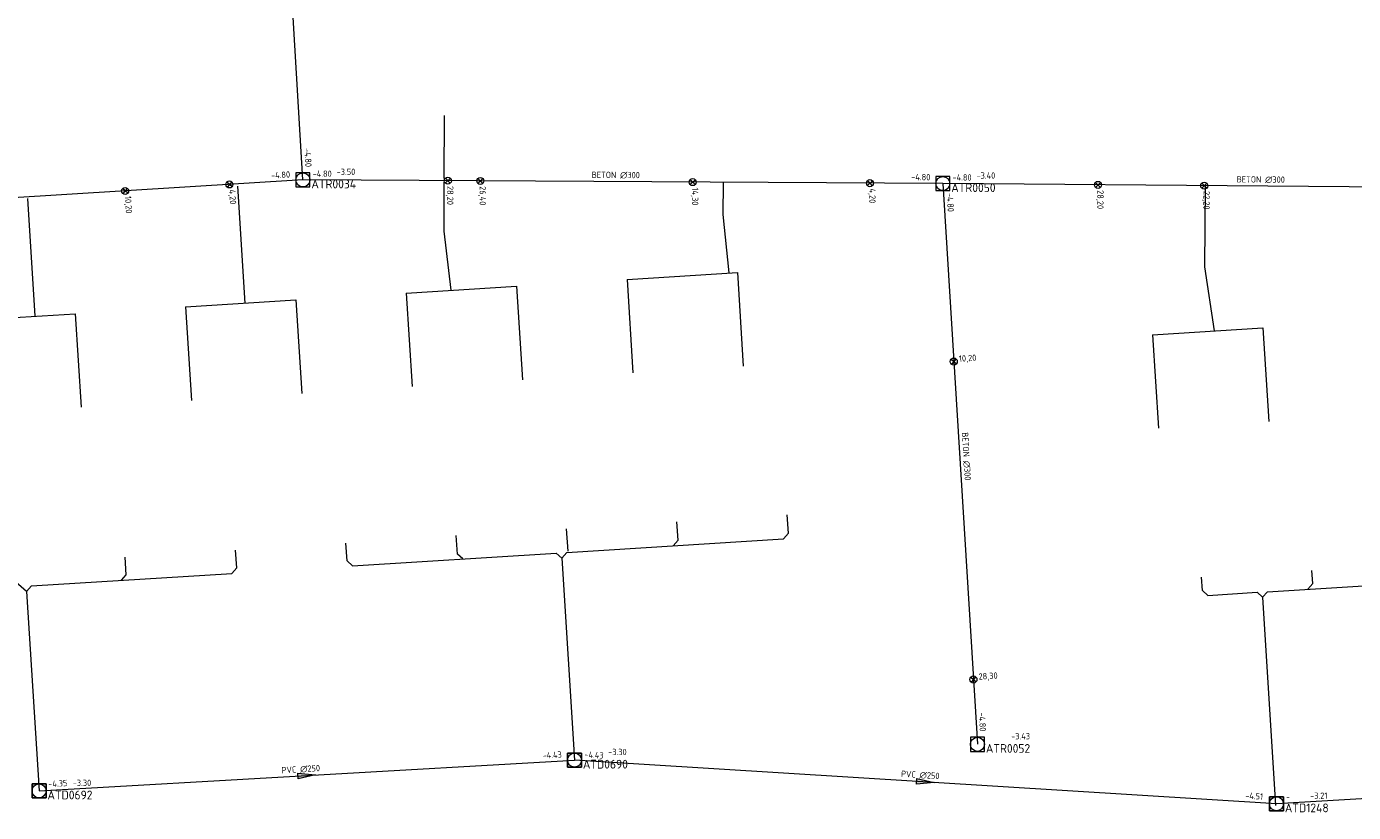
# Model space of a CAD drawing. Header units: metres. Extents: x 162232 to 162755, y 502539 to 502988.
# Tile 34 of 64: x 162414 to 162489, y 502708 to 502753. Entities that reach past the tile are written whole.
import ezdxf

# ---------------------------------------------------------------- set-up
doc = ezdxf.new("R2010")
doc.units = ezdxf.units.M
doc.header["$LTSCALE"] = 0.001
for name, color, linetype, lineweight in [('B-WE-RI-HWA_BOB-T18', 150, 'Continuous', 0), ('B-WE-RI-HWA_HUISAANSLUITING_PVC_125-G', 150, 'Continuous', 13), ('B-WE-RI-HWA_HULPSTUK_INLAAT-S', 150, 'Continuous', 13), ('B-WE-RI-HWA_HULPSTUK_INLAAT-T18', 150, 'Continuous', 0), ('B-WE-RI-HWA_MATERIAAL-T18', 150, 'Continuous', 0), ('B-WE-RI-HWA_PUTDEKSELHOOGTE-T18', 150, 'Continuous', 0), ('B-WE-RI-HWA_PUTNUMMER-T25', 150, 'Continuous', 0), ('B-WE-RI-HWA_RIOOLPUT_INSPECTIEPUT-S', 150, 'Continuous', 13), ('B-WE-RI-HWA_TRANSPORTLEIDING_BETON_300-G', 150, 'Continuous', 13), ('B-WE-RI-VWA_BOB-T18', 20, 'Continuous', 0), ('B-WE-RI-VWA_HUISAANSLUITING_PVC_125-G', 20, 'Continuous', 13), ('B-WE-RI-VWA_HUISAANSLUITING_PVC_160-G', 20, 'Continuous', 13), ('B-WE-RI-VWA_MATERIAAL-T18', 20, 'Continuous', 0), ('B-WE-RI-VWA_PUTDEKSELHOOGTE-T18', 20, 'Continuous', 0), ('B-WE-RI-VWA_PUTNUMMER-T25', 20, 'Continuous', 0), ('B-WE-RI-VWA_RIOOLPUT_INSPECTIEPUT-S', 20, 'Continuous', 13), ('B-WE-RI-VWA_STROOMRICHTING-S', 20, 'Continuous', 13), ('B-WE-RI-VWA_TRANSPORTLEIDING_PVC_250-G', 20, 'Continuous', 13), ('Default', 7, 'Continuous', 0)]:
    doc.layers.add(name, color=color, linetype=linetype, lineweight=lineweight)
doc.styles.add('NLCS-ISO', font='NLCS-ISO.ttf')

# ---------------------------------------------------------------- blocks, each defined once
blk = doc.blocks.new('SRI-STROOMRICHTING-SO')
at = {"layer": 'Default', "linetype": 'Continuous'}
blk.add_hatch(color=256, dxfattribs=at).paths.add_polyline_path([(-0.0025, 0.00083), (-0.0025, -0.00083), (0.0025, 0)])
at = {"flags": 128}
blk.add_lwpolyline([(0.0025, 0), (-0.0025, -0.00083), (-0.0025, 0.00083), (0.0025, 0)], dxfattribs=at)
blk = doc.blocks.new('B-SRI-PUT_VWA-SO')
at = {"flags": 128}
for points in [[(-0.002, 0.002), (0.002, 0.002), (0.002, -0.002), (-0.002, -0.002), (-0.002, 0.002)], [(0.002, -0.002), (0.002, 0.002), (-0.002, 0.002), (-0.002, -0.002), (0.002, -0.002)]]:
    blk.add_lwpolyline(points, dxfattribs=at)
blk.add_circle((0, 0), 0.002)
blk = doc.blocks.new('B-SRI-PUT_HWA-SO')
at = {"flags": 128}
blk.add_lwpolyline([(-0.002, -0.002), (0.002, -0.002), (0.002, 0.002), (-0.002, 0.002), (-0.002, -0.002)], dxfattribs=at)
blk.add_circle((0, 0), 0.002)
blk = doc.blocks.new('SRI-HULP_INLAAT-SO')
for p, q in [((-0.00071, 0.00071), (0.00071, -0.00071)), ((-0.00071, -0.00071), (0.00071, 0.00071))]:
    blk.add_line(p, q)
blk.add_circle((0, 0), 0.001)

msp = doc.modelspace()

# ---------------------------------------------------------------- linework, layer by layer
at = {"layer": 'B-WE-RI-HWA_HUISAANSLUITING_PVC_125-G', "flags": 128}
for points in [[(162437.591, 502744.194), (162437.601, 502747.792)], [(162437.976, 502737.824), (162437.583, 502741.194), (162437.591, 502743.995)], [(162453.812, 502738.812), (162453.486, 502742.144), (162453.491, 502743.954)], [(162426.253, 502737.093), (162425.837, 502743.765)], [(162481.475, 502735.512), (162480.915, 502739.163), (162480.96, 502743.769)], [(162414.276, 502736.346), (162413.858, 502743.049)], [(162448, 502738.449), (162454.287, 502738.842)], [(162454.287, 502738.842), (162454.619, 502733.512)], [(162435.424, 502737.665), (162441.712, 502738.057)], [(162441.712, 502738.057), (162442.044, 502732.728)], [(162448, 502738.449), (162448.332, 502733.121)], [(162422.849, 502736.88), (162429.137, 502737.273)], [(162429.137, 502737.273), (162429.469, 502731.945)], [(162435.424, 502737.665), (162435.756, 502732.336)], [(162410.274, 502736.096), (162416.561, 502736.488)], [(162416.561, 502736.488), (162416.893, 502731.16)], [(162422.849, 502736.88), (162423.181, 502731.552)], [(162477.946, 502735.292), (162484.234, 502735.684)], [(162484.234, 502735.684), (162484.566, 502730.357)], [(162477.946, 502735.292), (162478.278, 502729.964)]]:
    msp.add_lwpolyline(points, dxfattribs=at)
at = {"layer": 'B-WE-RI-HWA_TRANSPORTLEIDING_BETON_300-G', "flags": 128}
for points in [[(162429.538, 502744.116), (162427.693, 502775.108)], [(162429.538, 502744.116), (162389.473, 502741.627)], [(162465.992, 502743.905), (162429.538, 502744.116)], [(162465.992, 502743.905), (162467.966, 502711.959)], [(162503.034, 502743.6), (162465.992, 502743.905)]]:
    msp.add_lwpolyline(points, dxfattribs=at)
at = {"layer": 'B-WE-RI-VWA_HUISAANSLUITING_PVC_125-G', "flags": 128}
for points in [[(162457.199, 502723.981), (162457.133, 502725.028)], [(162444.639, 502722.971), (162444.559, 502724.244)], [(162450.911, 502723.588), (162450.845, 502724.636)], [(162432.048, 502722.408), (162431.985, 502723.41)], [(162438.336, 502722.802), (162438.27, 502723.852)], [(162444.568, 502722.891), (162456.918, 502723.663)], [(162450.63, 502723.27), (162450.911, 502723.588)], [(162456.918, 502723.663), (162457.199, 502723.981)], [(162425.762, 502722.015), (162425.699, 502723.018)], [(162432.366, 502722.128), (162443.969, 502722.853)], [(162438.654, 502722.521), (162438.336, 502722.802)], [(162444.287, 502722.572), (162443.969, 502722.853)], [(162444.287, 502722.572), (162444.568, 502722.891)], [(162419.473, 502721.622), (162419.41, 502722.626)], [(162425.481, 502721.697), (162425.762, 502722.015)], [(162432.366, 502722.128), (162432.048, 502722.408)], [(162413.791, 502720.666), (162413.185, 502721.2)], [(162414.071, 502720.984), (162425.481, 502721.697)], [(162419.192, 502721.304), (162419.473, 502721.622)], [(162480.78, 502720.725), (162480.733, 502721.474)], [(162484.492, 502720.656), (162499.364, 502721.583)], [(162487.069, 502721.117), (162487.022, 502721.866)], [(162413.791, 502720.666), (162414.071, 502720.984)], [(162481.098, 502720.445), (162480.78, 502720.725)], [(162481.098, 502720.445), (162483.893, 502720.619)], [(162483.893, 502720.619), (162484.211, 502720.338)], [(162484.211, 502720.338), (162484.492, 502720.656)], [(162486.788, 502720.799), (162487.069, 502721.117)]]:
    msp.add_lwpolyline(points, dxfattribs=at)
at = {"layer": 'B-WE-RI-VWA_HUISAANSLUITING_PVC_160-G', "flags": 128}
for points in [[(162444.287, 502722.572), (162445.007, 502711.061)], [(162413.791, 502720.666), (162414.501, 502709.305)], [(162484.211, 502720.338), (162484.951, 502708.467)]]:
    msp.add_lwpolyline(points, dxfattribs=at)
at = {"layer": 'B-WE-RI-VWA_TRANSPORTLEIDING_PVC_250-G', "flags": 128}
for points in [[(162414.501, 502709.305), (162445.007, 502711.061)], [(162485, 502708.571), (162445.007, 502711.061)], [(162509.181, 502709.991), (162485, 502708.571)]]:
    msp.add_lwpolyline(points, dxfattribs=at)

# ---------------------------------------------------------------- block references
at = {"layer": 'B-WE-RI-HWA_HULPSTUK_INLAAT-S', "linetype": 'Continuous', "lineweight": 0, "xscale": 200, "yscale": 200}
for p, rotation in [((162425.346, 502743.856), 183.5548772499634), ((162437.792, 502744.068), 179.6683690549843), ((162439.642, 502744.058), 179.6683690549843), ((162451.742, 502743.987), 179.6683690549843), ((162461.842, 502743.929), 179.6683690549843), ((162474.835, 502743.832), 179.5282431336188), ((162480.885, 502743.782), 179.5282431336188), ((162419.408, 502743.487), 183.5548772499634), ((162466.618, 502733.767), 273.5359121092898), ((162467.738, 502715.652), 273.5359121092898)]:
    msp.add_blockref('SRI-HULP_INLAAT-SO', p, dxfattribs=dict(at, rotation=rotation))
at = {"layer": 'B-WE-RI-HWA_RIOOLPUT_INSPECTIEPUT-S', "linetype": 'Continuous', "lineweight": 0, "xscale": 200, "yscale": 200}
for p in [(162429.538, 502744.116), (162465.992, 502743.905), (162467.966, 502711.959)]:
    msp.add_blockref('B-SRI-PUT_HWA-SO', p, dxfattribs=at)
at = {"layer": 'B-WE-RI-VWA_RIOOLPUT_INSPECTIEPUT-S', "linetype": 'Continuous', "lineweight": 0, "xscale": 200, "yscale": 200}
for p in [(162445.007, 502711.061), (162414.501, 502709.305), (162485, 502708.571)]:
    msp.add_blockref('B-SRI-PUT_VWA-SO', p, dxfattribs=at)
at = {"layer": 'B-WE-RI-VWA_STROOMRICHTING-S', "linetype": 'Continuous', "lineweight": 0, "xscale": 200, "yscale": 200}
for p, rotation in [((162429.754, 502710.183), 3.29444981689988), ((162465.003, 502709.816), 356.437312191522)]:
    msp.add_blockref('SRI-STROOMRICHTING-SO', p, dxfattribs=dict(at, rotation=rotation))

# ---------------------------------------------------------------- texts
at = {"layer": 'B-WE-RI-HWA_BOB-T18', "linetype": 'Continuous', "lineweight": 0, "char_height": 0.36, "attachment_point": 7, "line_spacing_factor": 0.8, "style": 'NLCS-ISO'}
for insert, rotation in [((162429.612, 502745.924), 273.40688), ((162427.73, 502744.185), 3.55488), ((162430.089, 502744.294), 359.66837), ((162464.193, 502744.097), 359.66837), ((162466.543, 502744.082), 359.52824), ((162466.207, 502743.367), 273.53591), ((162468.036, 502713.767), 273.53591)]:
    msp.add_mtext('{\\C256;-4.80}', dxfattribs=dict(at, insert=insert, rotation=rotation))
at = {"layer": 'B-WE-RI-HWA_HULPSTUK_INLAAT-T18', "linetype": 'Continuous', "lineweight": 0, "char_height": 0.36, "attachment_point": 7, "line_spacing_factor": 0.8, "style": 'NLCS-ISO'}
for s, insert, rotation in [('{\\C256;10,20}', (162419.308, 502743.18), 273.55488), ('{\\C256;4,20}', (162425.246, 502743.549), 273.55488), ('{\\C256;28,20}', (162437.672, 502743.769), 269.66837), ('{\\C256;26,40}', (162439.522, 502743.758), 269.66837), ('{\\C256;14,30}', (162451.622, 502743.688), 269.66837), ('{\\C256;4,20}', (162461.722, 502743.63), 269.66837), ('{\\C256;28,20}', (162474.714, 502743.533), 269.52824), ('{\\C256;22,20}', (162480.763, 502743.483), 269.52824), ('{\\C256;10,20}', (162466.925, 502733.667), 3.53591), ('{\\C256;28,30}', (162468.045, 502715.552), 3.53591)]:
    msp.add_mtext(s, dxfattribs=dict(at, insert=insert, rotation=rotation))
at = {"layer": 'B-WE-RI-HWA_MATERIAAL-T18', "linetype": 'Continuous', "lineweight": 0, "char_height": 0.36, "attachment_point": 8, "line_spacing_factor": 0.8, "style": 'NLCS-ISO'}
for insert, rotation in [((162447.358, 502744.194), 359.66837), ((162484.106, 502743.937), 359.52824), ((162467.135, 502728.351), 273.53591)]:
    msp.add_mtext('{\\C256;BETON ∅300}', dxfattribs=dict(at, insert=insert, rotation=rotation))
at = {"layer": 'B-WE-RI-HWA_PUTDEKSELHOOGTE-T18', "linetype": 'Continuous', "lineweight": 0, "char_height": 0.36, "attachment_point": 7, "line_spacing_factor": 0.8, "style": 'NLCS-ISO'}
for s, insert in [('{\\C256;-3.50}', (162431.458, 502744.397)), ('{\\C256;-3.40}', (162467.912, 502744.186)), ('{\\C256;-3.43}', (162469.886, 502712.24))]:
    msp.add_mtext(s, dxfattribs=dict(at, insert=insert))
at = {"layer": 'B-WE-RI-HWA_PUTNUMMER-T25', "linetype": 'Continuous', "lineweight": 0, "char_height": 0.5, "attachment_point": 7, "line_spacing_factor": 0.8, "style": 'NLCS-ISO'}
for s, insert in [('{\\C256;ATR0034}', (162430.018, 502743.631)), ('{\\C256;ATR0050}', (162466.472, 502743.42)), ('{\\C256;ATR0052}', (162468.446, 502711.474))]:
    msp.add_mtext(s, dxfattribs=dict(at, insert=insert))
at = {"layer": 'B-WE-RI-VWA_BOB-T18', "linetype": 'Continuous', "lineweight": 0, "char_height": 0.36, "attachment_point": 7, "line_spacing_factor": 0.8, "style": 'NLCS-ISO'}
for s, insert, rotation in [('{\\C256;-4.43}', (162443.2, 502711.138), 3.29445), ('{\\C256;-4.43}', (162445.567, 502711.208), 356.43731), ('{\\C256;-4.35}', (162415.04, 502709.518), 3.29445), ('{\\C256;-4.51}', (162483.215, 502708.864), 356.43731), ('{\\C256;-}', (162485.538, 502708.784), 3.36077)]:
    msp.add_mtext(s, dxfattribs=dict(at, insert=insert, rotation=rotation))
at = {"layer": 'B-WE-RI-VWA_MATERIAAL-T18', "linetype": 'Continuous', "lineweight": 0, "char_height": 0.36, "attachment_point": 8, "line_spacing_factor": 0.8, "style": 'NLCS-ISO'}
for insert, rotation in [((162429.426, 502710.346), 3.29445), ((162464.697, 502710.017), 356.43731)]:
    msp.add_mtext('{\\C256;PVC ∅250}', dxfattribs=dict(at, insert=insert, rotation=rotation))
at = {"layer": 'B-WE-RI-VWA_PUTDEKSELHOOGTE-T18', "linetype": 'Continuous', "lineweight": 0, "char_height": 0.36, "attachment_point": 7, "line_spacing_factor": 0.8, "style": 'NLCS-ISO'}
for s, insert in [('{\\C256;-3.30}', (162446.927, 502711.342)), ('{\\C256;-3.30}', (162416.421, 502709.586)), ('{\\C256;-3.21}', (162486.92, 502708.852))]:
    msp.add_mtext(s, dxfattribs=dict(at, insert=insert))
at = {"layer": 'B-WE-RI-VWA_PUTNUMMER-T25', "linetype": 'Continuous', "lineweight": 0, "char_height": 0.5, "attachment_point": 7, "line_spacing_factor": 0.8, "style": 'NLCS-ISO'}
for s, insert in [('{\\C256;ATD0690}', (162445.487, 502710.576)), ('{\\C256;ATD0692}', (162414.981, 502708.82)), ('{\\C256;ATD1248}', (162485.48, 502708.086))]:
    msp.add_mtext(s, dxfattribs=dict(at, insert=insert))

doc.saveas('drawing.dxf')
